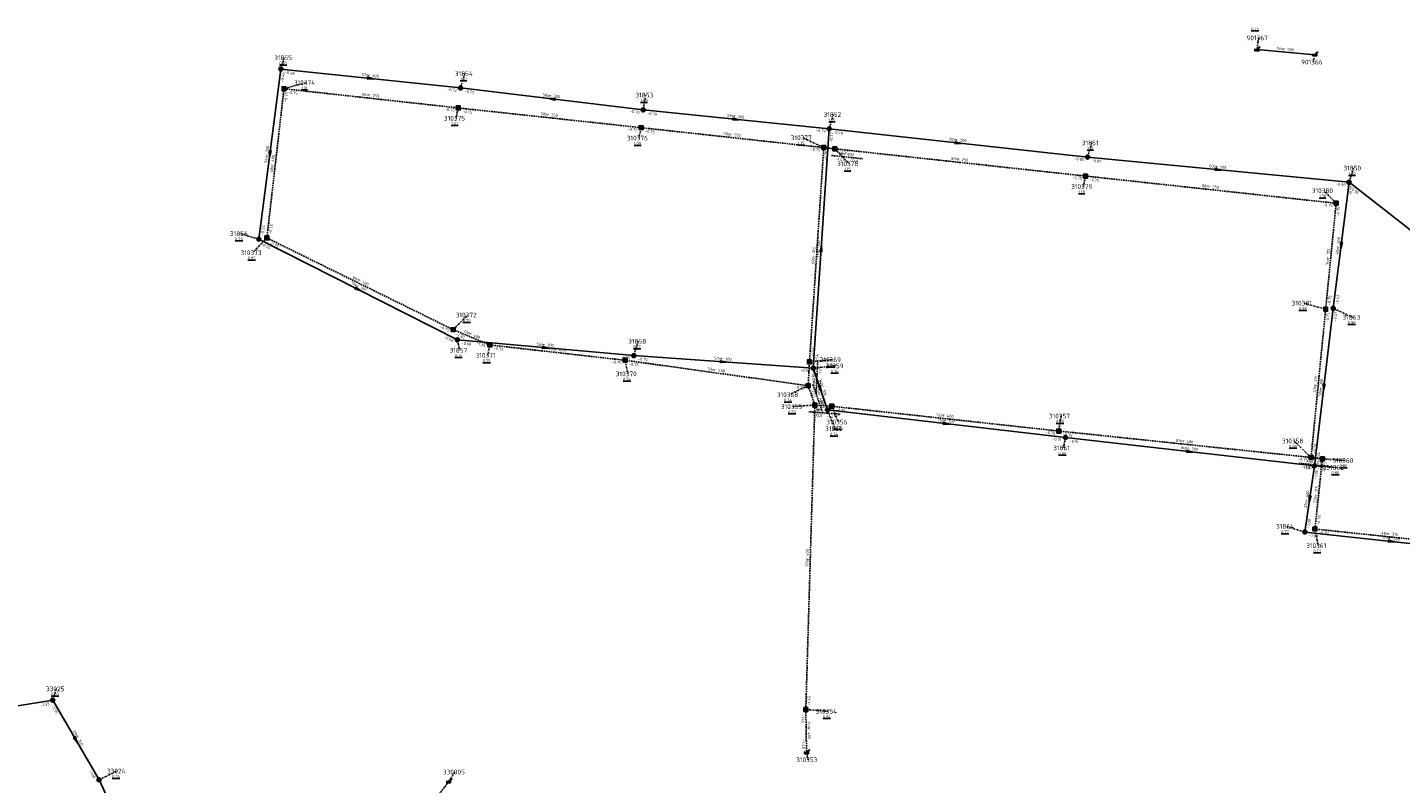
# Model space of a CAD drawing. Extents: x 188323 to 208361, y 565368 to 574910.
# Tile 50 of 256: x 199667 to 200102, y 568098 to 568338. Entities that reach past the tile are written whole.
import ezdxf

# ---------------------------------------------------------------- set-up
doc = ezdxf.new("R2010")
doc.units = 0
doc.linetypes.add('DASHDOT', pattern=[1, 0.5, -0.25, 0, -0.25])
doc.linetypes.add('DASHED', pattern=[0.75, 0.5, -0.25])
doc.layers.get('0').update_dxf_attribs({"linetype": 'CONTINUOUS'})
for name, color, linetype in [('RIO-AFM', 7, 'CONTINUOUS'), ('RIO-BOK', 7, 'CONTINUOUS'), ('RIO-DET', 7, 'CONTINUOUS'), ('RIO-KNP', 7, 'CONTINUOUS'), ('RIO-KNR', 7, 'CONTINUOUS'), ('RIO-LAG', 7, 'CONTINUOUS'), ('RIO-LAG_0B', 7, 'CONTINUOUS'), ('RIO-LAG_1B', 7, 'DASHED'), ('RIO-LEN', 7, 'CONTINUOUS'), ('RIO-MVD', 1, 'CONTINUOUS'), ('RIO-VRB', 6, 'DASHDOT'), ('RIO-VRH', 7, 'CONTINUOUS')]:
    doc.layers.add(name, color=color, linetype=linetype)
doc.styles.add('RIO-TXT', font='isocp.shx')

# ---------------------------------------------------------------- blocks, each defined once
blk = doc.blocks.new('L_VHR')
blk.add_lwpolyline([(-0.5, 0), (0.5, 0), (-0.5, 0.15), (-0.5, -0.15), (0.5, 0)])
blk = doc.blocks.new('K_UTB')
blk.add_lwpolyline([(0.5, 0.15), (0.5, -0.3), (-0.5, -0.3), (-0.5, 0.15), (-0.45, 0.15), (-0.45, -0.25), (0, -0.25), (0.45, -0.25), (0.45, 0.15)], close=True)
blk.add_lwpolyline([(0.85, 0.6), (0.55, 0.65), (0.614828, 0.459583), (0.850842, 0.598937)])
blk.add_arc((0.85, -0.25), 0.85, 90, 180)
at = {"style": 'RIO-TXT', "flags": 1}
blk.add_attdef('KNOOPNAAM', (2, 2), '', height=1, dxfattribs=at)
blk = doc.blocks.new('K_IPR')
blk.add_lwpolyline([(-0.5, -0.5), (0.5, -0.5), (0.5, 0.5), (-0.5, 0.5)], close=True)
blk.add_solid([(-0.5, 0.5), (0.5, 0.5), (-0.5, -0.5), (0.5, -0.5)])
at = {"style": 'RIO-TXT', "flags": 1}
blk.add_attdef('KNOOPNAAM', (2, 2), '', height=1, dxfattribs=at)
blk = doc.blocks.new('K_IPG')
blk.add_circle((0, 0), 0.5)
for points in [[(0, 0), (-0.5, 0), (-0.433013, 0.25)], [(0, 0), (-0.433013, -0.25), (-0.5, 0)], [(0, 0), (-0.433013, 0.25), (-0.25, 0.433013)], [(0, 0), (-0.25, -0.433013), (-0.433013, -0.25)], [(0, 0), (-0.25, 0.433013), (0, 0.5)], [(0, 0), (0, -0.5), (-0.25, -0.433013)], [(0, 0), (0, 0.5), (0.25, 0.433013)], [(0, 0), (0.25, 0.433013), (0.433013, 0.25)], [(0, 0), (0.433013, 0.25), (0.5, 0)], [(0, 0), (0.5, 0), (0.433013, -0.25)], [(0, 0), (0.433013, -0.25), (0.25, -0.433013)], [(0, 0), (0.25, -0.433013), (0, -0.5)]]:
    blk.add_solid(points)
at = {"style": 'RIO-TXT', "flags": 1}
blk.add_attdef('KNOOPNAAM', (2, 2), '', height=1, dxfattribs=at)
blk = doc.blocks.new('485_03______310356____310355_')
at = {"layer": 'RIO-LAG_1B'}
blk.add_line((0, 0), (-9.793, 0.745), dxfattribs=at)
at = {"layer": 'RIO-AFM', "style": 'RIO-TXT'}
blk.add_text('r 400', height=0.9, rotation=355.6263, dxfattribs=at).set_placement((-5.9356, 0.9538))
at = {"layer": 'RIO-BOK', "style": 'RIO-TXT'}
for p in [(-8.5031, -0.7569), (-4.1945, -1.0837)]:
    blk.add_text('-1.45', height=0.9, rotation=355.6263, dxfattribs=at).set_placement(p)
at = {"layer": 'RIO-LEN', "style": 'RIO-TXT'}
blk.add_text('5m', height=0.9, rotation=355.6263, dxfattribs=at).set_placement((-7.5509, 1.0764))
blk = doc.blocks.new('486_03______310355____310368_')
at = {"layer": 'RIO-LAG_1B'}
blk.add_line((0, 0), (-3.227, 9.275), dxfattribs=at)
at = {"layer": 'RIO-AFM', "style": 'RIO-TXT'}
blk.add_text('r 400', height=0.9, rotation=289.1716, dxfattribs=at).set_placement((-1.4952, 5.8224))
at = {"layer": 'RIO-BOK', "style": 'RIO-TXT'}
for p in [(-4.0888, 7.4927), (-2.668, 3.413)]:
    blk.add_text('-1.45', height=0.9, rotation=289.1716, dxfattribs=at).set_placement(p)
at = {"layer": 'RIO-LEN', "style": 'RIO-TXT'}
blk.add_text('6m', height=0.9, rotation=289.1716, dxfattribs=at).set_placement((-2.028, 7.3523))
blk = doc.blocks.new('487_03______310360____310358_')
at = {"layer": 'RIO-LAG_1B'}
blk.add_line((0, 0), (-9.759, 1.108), dxfattribs=at)
at = {"layer": 'RIO-AFM', "style": 'RIO-TXT'}
blk.add_text('r 315', height=0.9, rotation=353.5033, dxfattribs=at).set_placement((-5.8965, 1.1738))
at = {"layer": 'RIO-BOK', "style": 'RIO-TXT'}
for p in [(-8.5257, -0.4406), (-4.2321, -0.9269)]:
    blk.add_text('-1.20', height=0.9, rotation=353.5033, dxfattribs=at).set_placement(p)
at = {"layer": 'RIO-LEN', "style": 'RIO-TXT'}
blk.add_text('4m', height=0.9, rotation=353.5033, dxfattribs=at).set_placement((-7.5062, 1.3561))
blk = doc.blocks.new('489_03______310368____310369_')
at = {"layer": 'RIO-LAG_1B'}
blk.add_line((0, 0), (0.52, 9.807), dxfattribs=at)
at = {"layer": 'RIO-AFM', "style": 'RIO-TXT'}
blk.add_text('r 400', height=0.9, rotation=86.9545, dxfattribs=at).set_placement((-0.2964, 3.8512))
at = {"layer": 'RIO-BOK', "style": 'RIO-TXT'}
for p in [(1.701, 5.6376), (1.4722, 1.3236)]:
    blk.add_text('-1.45', height=0.9, rotation=86.9545, dxfattribs=at).set_placement(p)
at = {"layer": 'RIO-LEN', "style": 'RIO-TXT'}
blk.add_text('8m', height=0.9, rotation=86.9545, dxfattribs=at).set_placement((-0.3822, 2.2335))
blk = doc.blocks.new('490_03______310377____310378_')
at = {"layer": 'RIO-LAG_1B'}
blk.add_line((0, 0), (9.767, -1.024), dxfattribs=at)
at = {"layer": 'RIO-AFM', "style": 'RIO-TXT'}
blk.add_text('r 250', height=0.9, rotation=353.9831, dxfattribs=at).set_placement((3.8613, 0.0982))
at = {"layer": 'RIO-BOK', "style": 'RIO-TXT'}
for p in [(1.2463, -1.5382), (5.5428, -1.9884)]:
    blk.add_text('-1.40', height=0.9, rotation=353.9831, dxfattribs=at).set_placement(p)
at = {"layer": 'RIO-LEN', "style": 'RIO-TXT'}
blk.add_text('4m', height=0.9, rotation=353.9831, dxfattribs=at).set_placement((2.2501, 0.267))

msp = doc.modelspace()

# ---------------------------------------------------------------- linework, layer by layer
at = {"layer": 'RIO-LAG'}
msp.add_line((200075.152, 568329.536), (200056.752, 568331.136), dxfattribs=at)
at = {"layer": 'RIO-LAG_0B'}
for p, q in [((199747.008, 568324.992), (199740, 568270.976)), ((199804, 568318.976), (199747.008, 568324.992)), ((199862, 568312), (199804, 568318.976)), ((199920.992, 568305.984), (199862, 568312)), ((199920.992, 568305.984), (199915.984, 568230.016)), ((200003.008, 568297.024), (199920.992, 568305.984)), ((200086, 568289.024), (200003.008, 568297.024)), ((200086, 568289.024), (200080.992, 568249.024)), ((200140.992, 568246.016), (200086, 568289.024)), ((199740, 568270.976), (199803.008, 568238.976)), ((200075.008, 568198.976), (200080.992, 568249.024)), ((199803.008, 568238.976), (199859.008, 568233.984)), ((199859.008, 568233.984), (199915.984, 568230.016)), ((199915.984, 568230.016), (199920.464, 568216.768)), ((199920.464, 568216.768), (199996, 568208)), ((199996, 568208), (200075.008, 568198.976)), ((200075.008, 568198.976), (200072, 568177.984)), ((200072, 568177.984), (200127.008, 568172.032)), ((199674.592, 568124.608), (199643.696, 568119.616)), ((199689.296, 568099.328), (199674.592, 568124.608)), ((199702.496, 568070.912), (199689.296, 568099.328))]:
    msp.add_line(p, q, dxfattribs=at)
at = {"layer": 'RIO-LAG_1B'}
for p, q in [((199742.56, 568271.36), (199747.984, 568318.72)), ((199747.984, 568318.72), (199803.28, 568312.64)), ((199803.28, 568312.64), (199861.312, 568306.368)), ((199861.312, 568306.368), (199919.296, 568300.032)), ((199919.296, 568300.032), (199914.752, 568232)), ((199919.296, 568300.032), (199922.8, 568299.648)), ((199922.8, 568299.648), (200002.352, 568291.008)), ((200002.352, 568291.008), (200081.904, 568282.368)), ((200081.904, 568282.368), (200078.576, 568248.704)), ((199801.664, 568242.24), (199742.56, 568271.36)), ((200078.576, 568248.704), (200073.952, 568201.664)), ((199813.312, 568237.376), (199801.664, 568242.24)), ((199856.24, 568232.512), (199813.312, 568237.376)), ((199914.352, 568224.448), (199856.24, 568232.512)), ((199914.352, 568224.448), (199914.752, 568232)), ((199916.464, 568218.304), (199914.352, 568224.448)), ((199916.464, 568218.304), (199913.6, 568121.6)), ((199921.824, 568217.92), (199916.464, 568218.304)), ((199993.872, 568210.048), (199921.824, 568217.92)), ((200073.952, 568201.664), (199993.872, 568210.048)), ((200077.568, 568201.216), (200073.952, 568201.664)), ((200075.184, 568178.944), (200077.568, 568201.216)), ((200123.024, 568173.888), (200075.184, 568178.944)), ((199913.6, 568121.6), (199913.824, 568107.968)), ((199769.728, 568058.176), (199800.256, 568098.752))]:
    msp.add_line(p, q, dxfattribs=at)
at = {"layer": 'RIO-VRB'}
for p, q in [((200056.75, 568331.13), (200057.2835, 568334.8584)), ((199747, 568325), (199748.0514, 568328.5897)), ((200075.15, 568329.53), (200074.6174, 568327.2015)), ((199804, 568319), (199805.3933, 568323.5294)), ((199747.98, 568318.73), (199754.9475, 568320.6587)), ((199862, 568312), (199862.7071, 568316.7132)), ((199803.28, 568312.67), (199802.5742, 568309.3566)), ((199921, 568306), (199922.3933, 568310.5294)), ((199861.31, 568306.37), (199860.6042, 568303.0566)), ((199919.29, 568300.03), (199912.641, 568303.1479)), ((200003, 568297), (200004.3933, 568301.5294)), ((199922.8, 568299.66), (199927.3472, 568294.9398)), ((200086, 568289), (200087.3933, 568293.5294)), ((200002.35, 568290.99), (200001.6442, 568287.6766)), ((200081.9, 568282.4), (200078.0115, 568286.3612)), ((199740, 568271), (199734.017, 568272.7531)), ((199742.56, 568271.37), (199738.0145, 568266.6484)), ((200078.58, 568248.72), (200071.6121, 568250.6465)), ((200081, 568249), (200087.1269, 568246.1622)), ((199801.67, 568242.26), (199806.3234, 568246.8653)), ((199803, 568239), (199803.7071, 568235.6868)), ((199813.32, 568237.38), (199812.6142, 568234.0666)), ((199859, 568234), (199860.3933, 568238.5294)), ((199856.24, 568232.5), (199857.1206, 568228.202)), ((199914.75, 568231.97), (199921.825, 568232.67)), ((199915.99, 568230.04), (199923.065, 568230.74)), ((199914.35, 568224.43), (199908.2242, 568221.5902)), ((199916.47, 568218.33), (199909.5029, 568217.7991)), ((199921.83, 568217.92), (199923.9071, 568212.9111)), ((199920.46, 568216.74), (199922.879, 568210.7914)), ((199993.87, 568210.07), (199994.5771, 568214.7832)), ((199996, 568208), (199995.2942, 568204.6866)), ((200073.96, 568201.64), (200068.5391, 568206.8864)), ((200077.56, 568201.23), (200084.5275, 568200.7013)), ((200075, 568199), (200081.9675, 568198.4713)), ((200072, 568178), (200066.017, 568179.7531)), ((200075.18, 568178.95), (200076.2341, 568173.6671)), ((199674.6, 568124.6), (199675.6514, 568128.1897)), ((199913.6, 568121.62), (199920.5675, 568121.0913)), ((199913.82, 568107.99), (199914.3535, 568105.6616)), ((199689.3, 568099.3), (199695.0086, 568102.078)), ((199800.26, 568098.73), (199802.2364, 568101.7858))]:
    msp.add_line(p, q, dxfattribs=at)

# ---------------------------------------------------------------- block references
at = {"layer": 'RIO-DET'}
for name, p in [('490_03______310377____310378_', (199921.792, 568297.536)), ('489_03______310368____310369_', (199916.848, 568221.952)), ('486_03______310355____310368_', (199918.976, 568215.808)), ('485_03______310356____310355_', (199924.336, 568215.424)), ('487_03______310360____310358_', (200080.064, 568198.72))]:
    msp.add_blockref(name, p, dxfattribs=at)
at = {"layer": 'RIO-KNP', "xscale": 1.25, "yscale": 1.25, "zscale": 1.25}
for name, p in [('K_UTB', (200056.752, 568331.136)), ('K_UTB', (200075.152, 568329.536)), ('K_IPG', (199747.008, 568324.992)), ('K_IPR', (199747.984, 568318.72)), ('K_IPG', (199804, 568318.976)), ('K_IPR', (199803.28, 568312.64)), ('K_IPG', (199862, 568312)), ('K_IPR', (199861.312, 568306.368)), ('K_IPG', (199920.992, 568305.984)), ('K_IPR', (199919.296, 568300.032)), ('K_IPR', (199922.8, 568299.648)), ('K_IPG', (200003.008, 568297.024)), ('K_IPR', (200002.352, 568291.008)), ('K_IPG', (200086, 568289.024)), ('K_IPR', (200081.904, 568282.368)), ('K_IPG', (199740, 568270.976)), ('K_IPR', (199742.56, 568271.36)), ('K_IPR', (200078.576, 568248.704)), ('K_IPG', (200080.992, 568249.024)), ('K_IPR', (199801.664, 568242.24)), ('K_IPG', (199803.008, 568238.976)), ('K_IPR', (199813.312, 568237.376)), ('K_IPR', (199856.24, 568232.512)), ('K_IPG', (199859.008, 568233.984)), ('K_IPR', (199914.752, 568232)), ('K_IPG', (199915.984, 568230.016)), ('K_IPR', (199914.352, 568224.448)), ('K_IPR', (199916.464, 568218.304)), ('K_IPR', (199921.824, 568217.92)), ('K_IPG', (199920.464, 568216.768)), ('K_IPR', (199993.872, 568210.048)), ('K_IPG', (199996, 568208)), ('K_IPR', (200073.952, 568201.664)), ('K_IPR', (200077.568, 568201.216)), ('K_IPG', (200075.008, 568198.976)), ('K_IPG', (200072, 568177.984)), ('K_IPR', (200075.184, 568178.944)), ('K_IPG', (199674.592, 568124.608)), ('K_IPR', (199913.6, 568121.6)), ('K_UTB', (199913.824, 568107.968)), ('K_IPG', (199689.296, 568099.328)), ('K_UTB', (199800.256, 568098.752))]:
    msp.add_blockref(name, p, dxfattribs=at)
at = {"layer": 'RIO-VRH', "xscale": 2, "yscale": 2, "zscale": 2}
for p, rotation in [((199775.5, 568322), 353.9916), ((199833, 568315.5), 173.119), ((199891.5, 568309), 354.1938), ((199962, 568301.5), 353.7371), ((199743.5, 568298), 262.6056), ((200044.5, 568293), 354.4951), ((199918.495, 568268.02), 446.2178), ((200083.5, 568269), 262.8666), ((199771.5, 568255), 333.075), ((199831, 568236.5), 354.8983), ((199887.495, 568232.02), 356.0255), ((199918.225, 568223.39), 288.5842), ((200078, 568224), 263.1488), ((199958.23, 568212.37), 353.4009), ((200035.5, 568203.5), 353.5013), ((200073.5, 568188.5), 261.8616), ((200099.5, 568175), 353.7748), ((199681.95, 568111.95), 300.1638)]:
    msp.add_blockref('L_VHR', p, dxfattribs=dict(at, rotation=rotation))

# ---------------------------------------------------------------- texts
at = {"layer": 'RIO-AFM', "style": 'RIO-TXT'}
for s, rotation, p in [('r 500', 355.0308, (200065.1864, 568330.9036)), ('r 300', 353.9916, (199774.7479, 568322.5997)), ('r 250', 353.7469, (199774.8809, 568316.3023)), ('r 300', 353.119, (199832.2572, 568316.1114)), ('r 250', 353.8046, (199831.5449, 568310.1225)), ('r 300', 354.1938, (199890.7462, 568309.5976)), ('r 250', 353.7603, (199889.5506, 568303.803)), ('r 300', 353.7371, (199961.2517, 568302.1109)), ('r 300', 442.6056, (199742.8833, 568297.2625)), ('r 400', 83.4629, (199744.6811, 568294.3021)), ('r 250', 353.7806, (199961.8264, 568295.9345)), ('r 300', 354.4951, (200043.7436, 568293.6012)), ('r 250', 353.8376, (200041.3756, 568287.3038)), ('r 300', 442.8666, (200082.8912, 568268.2594)), ('r 315', 446.175, (199916.4461, 568265.2261)), ('r 300', 446.2178, (199917.9192, 568267.246)), ('r 315', 444.3618, (200079.6528, 568264.8036)), ('r 400', 333.7837, (199771.6179, 568257.6398)), ('r 300', 333.075, (199771.0139, 568255.8323)), ('r 400', 337.2743, (199806.9418, 568240.5976)), ('r 300', 354.8983, (199830.2386, 568237.0873)), ('r 400', 353.514, (199834.0327, 568235.5415)), ('r 300', 356.0255, (199886.7224, 568232.5925)), ('r 400', 352.0944, (199884.5634, 568229.0896)), ('r 315', 444.387, (200075.6788, 568224.4238)), ('r 300', 288.5842, (199918.4445, 568224.3186)), ('r 300', 83.1488, (200077.407, 568223.2551)), ('r 400', 353.7818, (199957.1009, 568214.6022)), ('r 300', 353.4009, (199957.4848, 568212.9833)), ('r 400', 353.992, (200033.1639, 568206.462)), ('r 300', 353.5013, (200034.7543, 568204.113)), ('r 315', 83.8942, (200075.7868, 568189.3374)), ('r 400', 441.8616, (200072.8843, 568187.7694)), ('r 315', 353.9629, (200098.348, 568177.0171)), ('r 400', 353.7748, (200098.7505, 568175.6019)), ('r 400', 448.2913, (199914.481, 568169.1805)), ('r 400', 270.9337, (199914.2007, 568115.6237)), ('r 300', 300.1638, (199681.9827, 568112.9064))]:
    msp.add_text(s, height=0.9, rotation=rotation, dxfattribs=at).set_placement(p)
at = {"layer": 'RIO-BOK', "style": 'RIO-TXT'}
for s, rotation, p in [('-0.46', 442.6056, (199747.8296, 568320.758)), ('-0.46', 353.9916, (199748.2465, 568323.4619)), ('-0.75', 353.7469, (199749.2199, 568317.1866)), ('-0.72', 353.9916, (199799.7792, 568318.0705)), ('-0.72', 353.119, (199805.2229, 568317.4431)), ('-0.75', 83.4629, (199748.9047, 568314.4971)), ('-0.75', 353.7469, (199799.0561, 568311.7574)), ('-0.75', 353.8046, (199804.5215, 568311.1279)), ('-0.70', 353.119, (199857.7657, 568311.1355)), ('-0.70', 354.1938, (199863.2519, 568310.4664)), ('-0.75', 353.8046, (199857.0862, 568305.4549)), ('-0.75', 353.7603, (199862.5503, 568304.8269)), ('-0.79', 354.1938, (199916.7833, 568305.0568)), ('-0.79', 353.7371, (199922.2397, 568304.4564)), ('-0.77', 446.2178, (199922.0816, 568301.8204)), ('-0.75', 353.7603, (199915.0659, 568299.1181)), ('-0.75', 446.175, (199920.3735, 568295.849)), ('-0.75', 353.7806, (199924.0408, 568298.1174)), ('-0.85', 353.7371, (199998.7774, 568296.105)), ('-0.85', 354.4951, (200004.26, 568295.473)), ('-0.75', 353.7806, (199998.1282, 568290.0902)), ('-0.75', 353.8376, (200003.5924, 568289.4486)), ('-0.96', 354.4951, (200081.7894, 568288.0498)), ('-0.37', 442.8666, (200086.8579, 568284.7612)), ('-0.96', 321.9849, (200086.2417, 568287.0351)), ('-0.75', 353.8376, (200077.6788, 568281.4961)), ('-0.75', 444.3618, (200082.8723, 568278.1847)), ('-0.55', 442.6056, (199741.5676, 568272.2092)), ('-0.75', 83.4629, (199744.1101, 568272.6015)), ('-0.55', 333.075, (199740.6152, 568269.1183)), ('-0.75', 333.7837, (199743.1984, 568269.496)), ('-0.75', 444.3618, (200080.1098, 568249.9767)), ('-0.43', 442.8666, (200082.562, 568250.2163)), ('-0.75', 444.387, (200079.5457, 568244.5061)), ('-0.43', 83.1488, (200081.9014, 568244.7615)), ('-0.75', 333.7837, (199797.391, 568242.8503)), ('-0.68', 333.075, (199798.7301, 568239.6459)), ('-1.30', 337.2743, (199802.4213, 568240.4284)), ('-0.68', 354.8983, (199804.2707, 568237.4819)), ('-1.30', 337.2743, (199808.9994, 568237.6778)), ('-0.75', 353.514, (199814.5536, 568235.8316)), ('-0.75', 446.175, (199916.2392, 568233.2744)), ('-0.75', 353.514, (199852.011, 568231.5968)), ('-0.75', 354.8983, (199854.7946, 568233.0031)), ('-0.75', 352.0944, (199857.4349, 568230.9215)), ('-0.75', 356.0255, (199860.3003, 568232.5072)), ('-0.54', 446.2178, (199917.4783, 568231.3455)), ('-0.83', 356.0255, (199911.8054, 568228.9611)), ('-0.86', 288.5842, (199915.11, 568228.2666)), ('-0.75', 352.0944, (199910.1011, 568223.6415)), ('-0.89', 288.5842, (199917.8329, 568220.1818)), ('-1.45', 448.2913, (199917.6891, 568214.1921)), ('-0.81', 353.4009, (199921.6906, 568215.1892)), ('-0.75', 353.7818, (199923.0709, 568216.3774)), ('-0.75', 353.7818, (199989.6474, 568209.1654)), ('-0.75', 353.992, (199995.1165, 568208.532)), ('-0.91', 353.4009, (199991.7712, 568207.1258)), ('-0.91', 353.5013, (199997.2333, 568206.4513)), ('-0.75', 444.387, (200075.4892, 568202.8973)), ('-0.75', 353.992, (200069.7413, 568200.725)), ('-0.54', 83.1488, (200076.5568, 568200.223)), ('-1.00', 353.5013, (200070.7739, 568198.1205)), ('-1.00', 441.8616, (200075.7954, 568194.7452)), ('-0.75', 83.8942, (200078.5165, 568197.0035)), ('-0.75', 83.8942, (200076.7208, 568180.1932)), ('-1.09', 441.8616, (200073.5831, 568179.1887)), ('-1.09', 353.7748, (200073.2407, 568176.4572)), ('-0.75', 353.9629, (200076.4257, 568177.4113)), ('-1.55', 369.1906, (199670.7733, 568122.58)), ('-1.55', 300.1638, (199674.0939, 568122.686)), ('-1.45', 448.2913, (199915.04, 568122.9785)), ('-1.45', 270.9337, (199912.2237, 568120.1969)), ('-1.45', 270.9337, (199912.3601, 568112.0671)), ('-1.60', 300.1638, (199686.0436, 568102.1496))]:
    msp.add_text(s, height=0.9, rotation=rotation, dxfattribs=at).set_placement(p)
at = {"layer": 'RIO-KNR', "style": 'RIO-TXT'}
for s, p in [('901367', (200053.4585, 568334.1084)), ('31855', (199744.8639, 568327.8397)), ('901366', (200070.7924, 568326.4515)), ('31854', (199802.2058, 568322.7794)), ('310374', (199751.1225, 568319.9087)), ('31853', (199859.5196, 568315.9632)), ('310375', (199798.7492, 568308.6066)), ('31852', (199919.2058, 568309.7794)), ('310376', (199856.7792, 568302.3066)), ('310377', (199908.816, 568302.3979)), ('31851', (200001.2058, 568300.7794)), ('310378', (199923.5222, 568294.1898)), ('31850', (200084.2058, 568292.7794)), ('310379', (199997.8192, 568286.9266)), ('310380', (200074.1865, 568285.6112)), ('31856', (199730.8295, 568272.0031)), ('310373', (199734.1895, 568265.8984)), ('310381', (200067.7871, 568249.8965)), ('310372', (199802.4984, 568246.1153)), ('31863', (200083.9394, 568245.4122)), ('31857', (199800.5196, 568234.9368)), ('31858', (199857.2058, 568237.7794)), ('310371', (199808.7892, 568233.3166)), ('310369', (199918, 568231.92)), ('31859', (199919.8775, 568229.99)), ('310370', (199853.2956, 568227.452)), ('310368', (199904.3992, 568220.8402)), ('310355', (199905.6779, 568217.0491)), ('310356', (199920.0821, 568212.1611)), ('310357', (199990.7521, 568214.0332)), ('31860', (199919.6915, 568210.0414)), ('31861', (199992.1067, 568203.9366)), ('310358', (200064.7141, 568206.1364)), ('310360', (200080.7025, 568199.9513)), ('31862', (200078.78, 568197.7213)), ('31864', (200062.8295, 568179.0031)), ('310361', (200072.4091, 568172.9171)), ('33025', (199672.4639, 568127.4397)), ('310354', (199916.7425, 568120.3413)), ('310353', (199910.5285, 568104.9116)), ('33024', (199691.8211, 568101.328)), ('330005', (199798.4114, 568101.0358))]:
    msp.add_text(s, height=1.5, dxfattribs=at).set_placement(p)
at = {"layer": 'RIO-LEN', "style": 'RIO-TXT'}
for s, rotation, p in [('18m', 355.0308, (200063.0344, 568331.0894)), ('57m', 353.9916, (199772.5997, 568322.8244)), ('56m', 353.7469, (199772.7336, 568316.5362)), ('58m', 353.119, (199830.1126, 568316.3689)), ('58m', 353.8046, (199829.3974, 568310.3542)), ('59m', 354.1938, (199888.5971, 568309.8148)), ('58m', 353.7603, (199887.4032, 568304.0364)), ('82m', 353.7371, (199959.1045, 568302.3452)), ('54m', 442.6056, (199742.607, 568295.1203)), ('80m', 353.7806, (199959.6789, 568296.1672)), ('48m', 83.4629, (199744.4356, 568292.1561)), ('83m', 354.4951, (200041.5935, 568293.8071)), ('80m', 353.8376, (200039.2279, 568287.5343)), ('76m', 446.2178, (199917.7784, 568265.0905)), ('40m', 442.8666, (200082.6246, 568266.1159)), ('68m', 446.175, (199916.3037, 568263.0708)), ('34m', 444.3618, (200079.4422, 568262.6539)), ('71m', 333.075, (199769.0874, 568256.8092)), ('66m', 333.7837, (199769.6796, 568258.5929)), ('13m', 337.2743, (199804.949, 568241.4309)), ('56m', 354.8983, (199828.087, 568237.2781)), ('43m', 353.514, (199831.8863, 568235.7841)), ('57m', 356.0255, (199884.5675, 568232.7409)), ('59m', 352.0944, (199882.4237, 568229.3854)), ('14m', 288.5842, (199917.7551, 568226.3656)), ('47m', 444.387, (200075.4693, 568222.274)), ('50m', 83.1488, (200077.1497, 568221.1105)), ('72m', 353.7818, (199954.9535, 568214.8348)), ('76m', 353.4009, (199955.339, 568213.2302)), ('81m', 353.992, (200031.0157, 568206.6867)), ('80m', 353.5013, (200032.6081, 568204.3562)), ('21m', 441.8616, (200072.5802, 568185.6309)), ('22m', 83.8942, (200075.5573, 568187.1896)), ('48m', 353.9629, (200096.1998, 568177.243)), ('55m', 353.7748, (200096.603, 568175.8347)), ('97m', 448.2913, (199914.4183, 568167.0215)), ('14m', 270.9337, (199914.1644, 568117.7833)), ('29m', 300.1638, (199680.8964, 568114.7733))]:
    msp.add_text(s, height=0.9, rotation=rotation, dxfattribs=at).set_placement(p)
at = {"layer": 'RIO-MVD', "style": 'RIO-TXT'}
for s, p in [('%%U0.75', (200054.9774, 568337.2715)), ('%%U0.93', (199746.5214, 568326.4397)), ('%%U1.01', (199753.4175, 568318.5087)), ('%%U1.07', (199803.8633, 568321.3794)), ('%%U1.09', (199861.1771, 568314.5632)), ('%%U1.07', (199801.0442, 568307.2066)), ('%%U1.15', (199920.8633, 568308.3794)), ('%%U1.09', (199859.0742, 568300.9066)), ('%%U1.15', (199911.111, 568300.9979)), ('%%U1.18', (200002.8633, 568299.3794)), ('%%U1.15', (199925.8172, 568292.7898)), ('%%U1.30', (200085.8633, 568291.3794)), ('%%U1.18', (200000.1142, 568285.5266)), ('%%U1.30', (200076.4815, 568284.2112)), ('%%U0.79', (199732.487, 568270.6031)), ('%%U0.85', (199736.4845, 568264.4984)), ('%%U0.98', (200070.0821, 568248.4965)), ('%%U0.75', (199804.7934, 568244.7153)), ('%%U0.98', (200085.5969, 568244.0122)), ('%%U0.72', (199858.8633, 568236.3794)), ('%%U0.75', (199802.1771, 568233.5368)), ('%%U0.75', (199811.0842, 568231.9166)), ('%%U0.74', (199920.295, 568230.52)), ('%%U0.74', (199855.5906, 568226.052)), ('%%U0.74', (199921.535, 568228.59)), ('%%U0.74', (199906.6942, 568219.4402)), ('%%U0.80', (199907.9729, 568215.6491)), ('%%U0.80', (199993.0471, 568212.6332)), ('%%U0.74', (199921.349, 568208.6414)), ('%%U0.75', (199922.3771, 568210.7611)), ('%%U0.80', (200067.0091, 568204.7364)), ('%%U0.80', (199993.7642, 568202.5366)), ('%%U0.80', (200080.4375, 568196.3213)), ('%%U0.80', (200082.9975, 568198.5513)), ('%%U0.77', (200064.487, 568177.6031)), ('%%U0.77', (200074.7041, 568171.5171)), ('%%U0.03', (199674.1214, 568126.0397)), ('%%U0.04', (199919.0375, 568118.9413)), ('%%U0.24', (199693.4786, 568099.928))]:
    msp.add_text(s, height=0.9, dxfattribs=at).set_placement(p)

doc.saveas('drawing.dxf')
